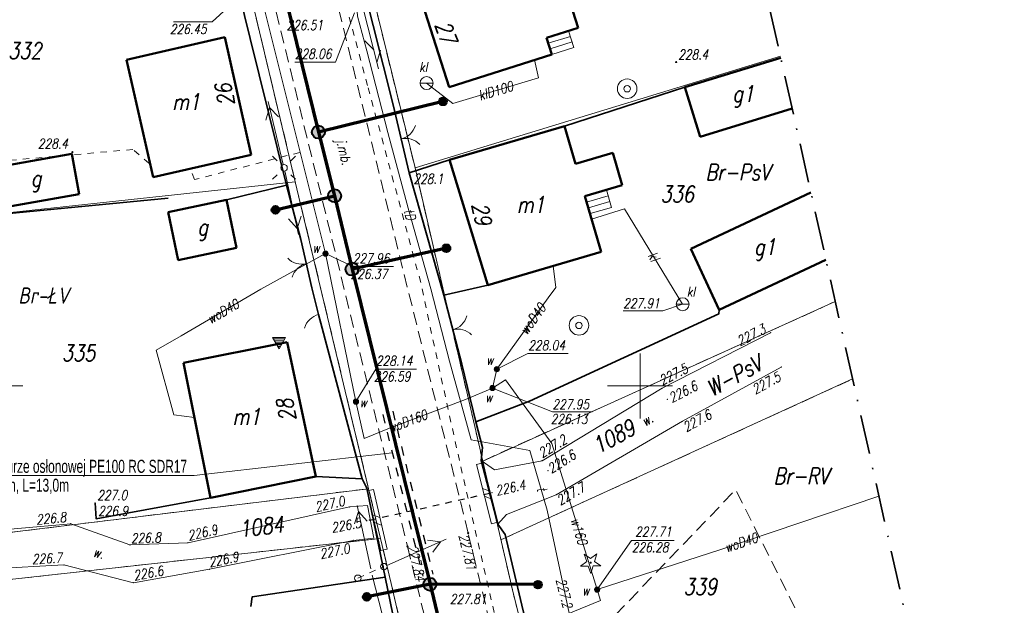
# Model space of a CAD drawing. Header units: millimetres. Extents: x 7436010 to 7436992, y 5663514 to 5666647.
# Tile 12 of 45: x 7436252 to 7436328, y 5663883 to 5663928. Entities that reach past the tile are written whole.
import ezdxf
from ezdxf.enums import TextEntityAlignment as Align

# ---------------------------------------------------------------- set-up
doc = ezdxf.new("R2010")
doc.units = ezdxf.units.MM
doc.header["$PDSIZE"] = 1
for name, pattern in [('0.7_0.7', [1.4, 0.7, -0.7]), ('1', [0]), ('2_EGBU_A', [0]), ('3', [1, 0.5, -0.5]), ('GAK', [3.5, 2, -0.75, 0, -0.75]), ('GDE', [0]), ('GUZ', [1.5, 1, -0.5]), ('KOU', [1.5, 1, -0.5])]:
    doc.linetypes.add(name, pattern=pattern)
for name, color, linetype, lineweight in [('1 OGRODZENIE', 7, 'BGT', 35), ('15 PRZEWODY KL', 34, 'Continuous', 18), ('16 DRZEWA', 96, 'Continuous', 18), ('18 LINIE TELEKOMUNIAKCYJNE', 30, 'Continuous', 18), ('2 BRAMY FURTKI', 7, 'Continuous', 18), ('20 PRZEPUST', 7, '3', 30), ('22 SŁUPY eN', 1, 'Continuous', 18), ('23 LINIE eN', 1, 'Continuous', 18), ('24 LATARNIA', 1, 'Continuous', 18), ('27 ZASUWY WODOCIĄGOWE ISTN', 5, 'Continuous', 18), ('28 STUDNIA GŁEBINOWA', 5, 'Continuous', 18), ('31 SZAMBO OSADNIK', 34, 'Continuous', 18), ('4 JEZDNIA MB', 7, 'KOU', 18), ('40 MUR RÓW', 7, 'Continuous', 18), ('42 REPER', 7, 'Continuous', 18), ('42 RZĘDNE WODOCIĄG', 5, 'Continuous', 18), ('43 RZĘDNE KL', 34, 'Continuous', 18), ('5 RÓW PRZYDROŻNY', 7, 'Continuous', 18), ('_AA_Kanalizacja grawitacyjna - trasa', 244, 'Continuous', 70), ('_AA_Odcinki boczne grawitacyjne 160mm - trasa', 30, 'Continuous', 70), ('_AA_Studnia kanalizacyjna bet.1000mm - symbol', 24, 'Continuous', 40), ('_AA_Studnia kanalizacyjna PP 600mm - symbol', 24, 'Continuous', 40), ('_HH_Przewiert OPIS', 7, 'Continuous', 25), ('_HH_Przewiert_przecisk w rurze osłonowej - trasa', 202, '0.7_0.7', 30), ('DZIALKI_SYT-WYS_T_0', 7, 'Continuous', 18), ('EADTD_T_0', 7, 'Continuous', 18), ('EDZPD_L_1', 7, 'GDE', 18), ('EDZTD_T_0', 7, 'Continuous', 18), ('EGBB_E_T_0', 7, 'Continuous', 18), ('EGBB_L_0', 7, '2_EGBU_A', 50), ('Linie_opisowe', 7, 'Continuous', 5), ('Podzial_sekcyjny_krzyze', 7, 'Continuous', 13), ('PunPOMIAR1', 7, 'Continuous', 18), ('RzedPOMIAR1', 7, 'Continuous', 18), ('SDRPK_L_1', 7, 'KOU', 18), ('SIEC_ENERGETYCZNA_L_0', 1, '3', 18), ('UEEPA_L_3', 7, '1', 18), ('UEEPA_T_3', 1, 'Continuous', 18), ('UTTOC_T_0', 30, 'Continuous', 18), ('UTTOO_T_0', 30, 'Continuous', 18), ('UTTPO_L_1', 30, '1', 18), ('UWWOA_T_0', 5, 'Continuous', 18), ('UWWOO_T_0', 5, 'Continuous', 18), ('UWWPA_T_1', 5, 'Continuous', 18), ('UWWPO_L_1', 5, '1', 18), ('UŻYTKI LINIE', 96, 'GUZ', 18), ('UŻYTKI OZNACZENIE', 96, 'Continuous', 18), ('WEKTOR BUDYNKI', 7, 'Continuous', 50), ('WEKTOR FUNKCJE BUDYNKÓW', 7, 'Continuous', 18), ('WEKTOR OGRODZENIE', 7, 'BGT', 35), ('WEKTOR PRZEWODY kl', 34, 'Continuous', 18), ('WEKTOR PRZEWODY TELEKOMUNIKACYJNE', 30, 'Continuous', 18), ('WEKTOR RZĘDNE TERENU', 7, 'Continuous', 18), ('WEKTOR RZĘDNE WODOCIĄG wo', 5, 'Continuous', 18), ('WEKTOR SCHODY', 7, 'Continuous', 18), ('WEKTOR SZAMBO', 34, 'Continuous', 18), ('WEKTOR WODOCIĄGI wo', 5, 'Continuous', 18), ('WEKTOR ZASUWY wo', 5, 'Continuous', 18), ('WUKOS_T_0', 7, 'Continuous', 18), ('WUKOS_T_1', 7, 'Continuous', 18), ('ZAKRES MAPY', 1, 'GAK', 35)]:
    doc.layers.add(name, color=color, linetype=linetype, lineweight=lineweight)
for name, color, linetype in [('_AA_Studnia kanalizacyjna bet.1000mm - plamki', 255, 'Continuous'), ('_AA_Studnia kanalizacyjna PP 600mm - plamki', 24, 'Continuous'), ('_map', 7, 'Continuous')]:
    doc.layers.add(name, color=color, linetype=linetype)
doc.styles.add('K1_ACAD', font='romans.shx', dxfattribs={"width": 0.8, "oblique": 12})
doc.styles.add('PLAN 2 pop.', font='ARIALN.TTF', dxfattribs={"width": 0.8})
doc.linetypes.add('BGT', pattern='A,3.75,[133,ltypeshp.shx,S=0.1875,R=0,X=0,Y=0],3.75', length=7.5)

# ---------------------------------------------------------------- blocks, each defined once
blk = doc.blocks.new('OSW')
at = {"linetype": 'Continuous'}
for p, q in [((0.5, 0.2887), (-0.5, 0.2887)), ((-0.5, 0.2887), (0, -0.57735)), ((-0.44095, 0.1864), (0.44095, 0.1864)), ((-0.35435, 0.0364), (0.35435, 0.0364)), ((0, -0.57735), (0.5, 0.2887)), ((-0.26775, -0.1136), (0.26775, -0.1136)), ((-0.18115, -0.2636), (0.18115, -0.2636)), ((-0.09455, -0.4136), (0.09455, -0.4136)), ((-0.00795, -0.5636), (0.00795, -0.5636))]:
    blk.add_line(p, q, dxfattribs=at)
blk = doc.blocks.new('SUSM04_01')
at = {"linetype": 'Continuous'}
blk.add_circle((0, 0), 0.25, dxfattribs=at)
blk = doc.blocks.new('SUPE04')
at = {"linetype": 'Continuous'}
for p, q in [((0.25, 0), (5.25, 0)), ((3.9, 0.5), (4.76605, 0)), ((4.76605, 0), (3.9, -0.5))]:
    blk.add_line(p, q, dxfattribs=at)
blk = doc.blocks.new('SUUS25')
at = {"linetype": 'Continuous'}
for radius in [0.2, 0.175, 0.15, 0.125, 0.1, 0.075, 0.05, 0.025, 0.00715]:
    blk.add_circle((0, 0), radius, dxfattribs=at)
blk = doc.blocks.new('WSP')
at = {"linetype": 'Continuous'}
blk.add_circle((0, 0), 0.045, dxfattribs=at)
blk = doc.blocks.new('PLT')
at = {"linetype": 'Continuous'}
for p, q in [((0.25, 0), (5.25, 0)), ((3.76605, 0), (2.9, -0.5)), ((3.9, 0.5), (4.76605, 0))]:
    blk.add_line(p, q, dxfattribs=at)
blk = doc.blocks.new('BGB')
at = {"linetype": 'Continuous'}
for centre, start, end in [((-1.5, 0), 359.99955, 60), ((1.5, 0), 120, 180.00045)]:
    blk.add_arc(centre, 1.5, start, end, dxfattribs=at)
blk = doc.blocks.new('STD')
at = {"linetype": 'Continuous'}
for radius in [0.75, 0.25]:
    blk.add_circle((0, 0), radius, dxfattribs=at)
blk = doc.blocks.new('ZAS')
at = {"linetype": 'Continuous'}
for radius in [0.2, 0.175, 0.15, 0.125, 0.1, 0.075, 0.05, 0.025, 0.00715]:
    blk.add_circle((0, 0), radius, dxfattribs=at)
blk = doc.blocks.new('SZB')
at = {"linetype": 'Continuous'}
blk.add_line((-0.5, 0), (0.5, 0), dxfattribs=at)
blk.add_circle((0, 0), 0.5, dxfattribs=at)
blk = doc.blocks.new('DIG')
at = {"linetype": 'Continuous'}
for p, q in [((-0.78225, -0.26495), (-0.3012, 0.09375)), ((-0.3012, 0.09375), (-0.4937, 0.6621)), ((-0.4937, 0.6621), (-0.0039, 0.31545)), ((-0.0039, 0.31545), (0.4771, 0.67415)), ((0.4771, 0.67415), (0.2988, 0.1012)), ((0.2988, 0.1012), (0.7886, -0.24545)), ((-0.18225, -0.2575), (-0.78225, -0.26495)), ((0.01025, -0.82585), (-0.18225, -0.2575)), ((0.1886, -0.2529), (0.01025, -0.82585)), ((0.7886, -0.24545), (0.1886, -0.2529))]:
    blk.add_line(p, q, dxfattribs=at)
blk.add_circle((0, 0), 0.045, dxfattribs=at)
blk = doc.blocks.new('PNN')
at = {"linetype": 'Continuous'}
for p, q in [((0.25, 0), (5.25, 0)), ((3.9, 0.5), (4.76605, 0)), ((4.76605, 0), (3.9, -0.5))]:
    blk.add_line(p, q, dxfattribs=at)
blk = doc.blocks.new('LAT')
at = {"linetype": 'Continuous'}
for p, q in [((-0.53035, 0.53035), (-0.8839, 0.8839)), ((0.53035, 0.53035), (0.8839, 0.8839)), ((-0.53035, -0.53035), (-0.8839, -0.8839)), ((0.53035, -0.53035), (0.8839, -0.8839))]:
    blk.add_line(p, q, dxfattribs=at)
blk = doc.blocks.new('STUDZ')
at = {"layer": '1 OGRODZENIE', "flags": 128}
for points in [[(7436267.23, 5663937.53), (7436268.72, 5663931.95), (7436270, 5663926.72), (7436272.78, 5663915.45), (7436268.163, 5663914.31)], [(7436278.69, 5663930.79), (7436280.99, 5663921.62), (7436282.24, 5663916.38), (7436285.322, 5663917.384)], [(7436294.18, 5663919.974), (7436303.448, 5663922.985)], [(7436282.24, 5663916.38), (7436284.9, 5663906.98), (7436286.28, 5663901.68), (7436287.37, 5663897.23), (7436291.5, 5663898.82), (7436306.06, 5663905.54), (7436306.087, 5663905.866)], [(7436272.78, 5663915.45), (7436273.88, 5663911.26), (7436274.75, 5663907.54), (7436275.26, 5663905.5), (7436275.54, 5663904.44), (7436278.6, 5663892.86), (7436275.038, 5663893.03)], [(7436284.9, 5663906.98), (7436288.293, 5663907.756)], [(7436287.37, 5663897.23), (7436287.88, 5663895.26), (7436287.77, 5663894.26), (7436289.05, 5663889.38), (7436289.61, 5663888.58), (7436290.89, 5663883.13), (7436292.19, 5663877.83), (7436293.66, 5663871.74)], [(7436278.6, 5663892.86), (7436278.97, 5663892.14), (7436280.37, 5663885.29), (7436270.15, 5663883.79), (7436270.048, 5663883.033)], [(7436266.938, 5663891.401), (7436258.13, 5663889.79), (7436258.06, 5663891)], [(7436271.336, 5663875.813), (7436281.92, 5663877.8), (7436280.37, 5663885.29)]]:
    blk.add_lwpolyline(points, dxfattribs=at)
at = {"layer": '15 PRZEWODY KL', "flags": 128}
blk.add_lwpolyline([(7436303.28, 5663906.28), (7436298.814, 5663913.634), (7436296.275, 5663912.83)], dxfattribs=at)
at = {"layer": '2 BRAMY FURTKI', "linetype": 'Continuous'}
blk.add_arc((7436275.624, 5663904.045), 1.5, 104.03579, 164.03624, dxfattribs=at)
at = {"layer": '20 PRZEPUST', "flags": 128}
blk.add_lwpolyline([(7436279.17, 5663889.68), (7436288.61, 5663891.8)], dxfattribs=at)
at = {"layer": '4 JEZDNIA MB', "flags": 128}
for points in [[(7436286.771, 5663888.68), (7436275.37, 5663934.76)], [(7436270.91, 5663933.15), (7436282.098, 5663887.657)]]:
    blk.add_lwpolyline(points, dxfattribs=at)
at = {"layer": '40 MUR RÓW', "flags": 128}
for points in [[(7436287.417, 5663893.959), (7436287.903, 5663894.081)], [(7436287.417, 5663893.959), (7436288.557, 5663889.399)], [(7436287.903, 5663894.081), (7436289.043, 5663889.521)], [(7436279.006, 5663891.935), (7436279.494, 5663892.045)], [(7436279.494, 5663892.045), (7436280.524, 5663887.445)], [(7436287.876, 5663892.125), (7436288.448, 5663891.897)], [(7436279.006, 5663891.935), (7436280.036, 5663887.335)], [(7436288.025, 5663891.527), (7436288.598, 5663891.3)], [(7436279.417, 5663890.099), (7436279.98, 5663889.876)], [(7436279.549, 5663889.509), (7436280.112, 5663889.286)], [(7436288.557, 5663889.399), (7436289.043, 5663889.521)], [(7436280.036, 5663887.335), (7436280.524, 5663887.445)]]:
    blk.add_lwpolyline(points, dxfattribs=at)
at = {"layer": '42 RZĘDNE WODOCIĄG', "flags": 128}
for points in [[(7436273.43, 5663924.908), (7436276.547, 5663924.908), (7436278.03, 5663928.71)], [(7436288.97, 5663901.29), (7436291.354, 5663902.493), (7436294.458, 5663902.493)], [(7436288.64, 5663899.84), (7436293.266, 5663898.006), (7436296.322, 5663898.006)]]:
    blk.add_lwpolyline(points, dxfattribs=at)
at = {"layer": '43 RZĘDNE KL', "flags": 128}
blk.add_lwpolyline([(7436298.704, 5663905.773), (7436301.767, 5663905.773), (7436303.28, 5663906.28)], dxfattribs=at)
at = {"layer": '5 RÓW PRZYDROŻNY', "flags": 128}
for points in [[(7436310.05, 5663904.09), (7436301.7, 5663899.82), (7436292.46, 5663894.25), (7436288.81, 5663893.55), (7436287.77, 5663894.26), (7436289.05, 5663889.38), (7436289.72, 5663890.11), (7436293.55, 5663891.63), (7436303.26, 5663897.29), (7436310.87, 5663901.45)], [(7436243.93, 5663888.329), (7436256.18, 5663889.4), (7436260.74, 5663887.78), (7436265.21, 5663887.94), (7436277.64, 5663890.7), (7436279.021, 5663890.801), (7436279.508, 5663888.301), (7436277.93, 5663888.12), (7436266.85, 5663885.9), (7436261.02, 5663884.86), (7436255.66, 5663886.24), (7436244.6, 5663885.629)]]:
    blk.add_lwpolyline(points, dxfattribs=at)
at = {"layer": 'EDZPD_L_1'}
for p, q in [((7436273.464, 5663915.703), (7436268.413, 5663936.84)), ((7436282.686, 5663916.782), (7436279.247, 5663930.759)), ((7436282.686, 5663916.782), (7436310.802, 5663925.359)), ((7436290.253, 5663883.997), (7436282.686, 5663916.782)), ((7436273.464, 5663915.703), (7436244.091, 5663912.54)), ((7436279.105, 5663892.097), (7436273.464, 5663915.703)), ((7436287.891, 5663894.229), (7436315.03, 5663906.498)), ((7436289.29, 5663888.168), (7436316.366, 5663900.541)), ((7436250.554, 5663888.622), (7436279.105, 5663892.097)), ((7436279.105, 5663892.097), (7436280.017, 5663888.28)), ((7436280.017, 5663888.28), (7436251.485, 5663885.116)), ((7436280.847, 5663884.808), (7436280.017, 5663888.28)), ((7436282.649, 5663876.996), (7436280.847, 5663884.808)), ((7436291.924, 5663877.505), (7436290.253, 5663883.997))]:
    blk.add_line(p, q, dxfattribs=at)
at = {"layer": 'EGBB_L_0'}
for p, q in [((7436293.426, 5663933.335), (7436295.232, 5663927.546)), ((7436282.476, 5663931.843), (7436285.296, 5663922.985)), ((7436292.793, 5663926.784), (7436295.232, 5663927.546)), ((7436260.461, 5663925.078), (7436268.05, 5663926.816)), ((7436268.05, 5663926.816), (7436270.08, 5663917.778)), ((7436292.793, 5663926.784), (7436293.204, 5663925.504)), ((7436285.296, 5663922.985), (7436293.204, 5663925.504)), ((7436260.461, 5663925.078), (7436262.521, 5663916.049)), ((7436303.448, 5663922.985), (7436310.827, 5663925.249)), ((7436303.448, 5663922.985), (7436304.623, 5663919.156)), ((7436304.623, 5663919.156), (7436311.705, 5663921.329)), ((7436285.322, 5663917.384), (7436294.18, 5663919.974)), ((7436294.18, 5663919.974), (7436295.024, 5663917.095)), ((7436295.024, 5663917.095), (7436297.903, 5663917.938)), ((7436297.903, 5663917.938), (7436298.636, 5663915.449)), ((7436262.521, 5663916.049), (7436270.08, 5663917.778)), ((7436285.322, 5663917.384), (7436288.293, 5663907.756)), ((7436295.756, 5663914.606), (7436298.636, 5663915.449)), ((7436303.902, 5663910.554), (7436313.154, 5663914.868)), ((7436295.756, 5663914.606), (7436297.011, 5663910.306)), ((7436288.293, 5663907.756), (7436297.011, 5663910.306)), ((7436303.902, 5663910.554), (7436306.087, 5663905.866)), ((7436306.087, 5663905.866), (7436314.312, 5663909.7)), ((7436264.857, 5663901.77), (7436272.846, 5663903.379)), ((7436272.846, 5663903.379), (7436275.038, 5663893.03)), ((7436264.857, 5663901.77), (7436266.938, 5663891.401)), ((7436266.938, 5663891.401), (7436275.038, 5663893.03))]:
    blk.add_line(p, q, dxfattribs=at)
at = {"layer": 'Podzial_sekcyjny_krzyze', "color": 7, "lineweight": 13}
for p, q in [((7436300, 5663897.5), (7436300, 5663902.5)), ((7436247.5, 5663900), (7436252.5, 5663900)), ((7436297.5, 5663900), (7436302.5, 5663900))]:
    blk.add_line(p, q, dxfattribs=at)
at = {"layer": 'PunPOMIAR1'}
for p in [(7436282.24, 5663916.38), (7436310.05, 5663904.09), (7436310.87, 5663901.45), (7436301.7, 5663899.82), (7436302.09, 5663898.98), (7436303.26, 5663897.29), (7436292.46, 5663894.25), (7436292.92, 5663893.49), (7436288.61, 5663891.8), (7436293.55, 5663891.63), (7436258.06, 5663891), (7436277.64, 5663890.7), (7436258.13, 5663889.79), (7436256.18, 5663889.4), (7436279.17, 5663889.68), (7436260.74, 5663887.78), (7436265.21, 5663887.94), (7436277.93, 5663888.12), (7436255.66, 5663886.24), (7436266.85, 5663885.9), (7436261.02, 5663884.86)]:
    blk.add_point(p, dxfattribs=at)
at = {"layer": 'SDRPK_L_1'}
for p, q in [((7436297.988, 5663842.388), (7436286.771, 5663888.68)), ((7436282.098, 5663887.657), (7436293.376, 5663841.282))]:
    blk.add_line(p, q, dxfattribs=at)
at = {"layer": 'SIEC_ENERGETYCZNA_L_0'}
for p, q in [((7436277.743, 5663927.882), (7436273.499, 5663943.827)), ((7436279.033, 5663923.101), (7436277.743, 5663927.882)), ((7436281.03, 5663915.697), (7436279.033, 5663923.101)), ((7436260.959, 5663918.188), (7436237.043, 5663916.088)), ((7436262.2, 5663917.129), (7436260.959, 5663918.188)), ((7436273.81, 5663917.962), (7436265.702, 5663915.873)), ((7436262.274, 5663917.131), (7436262.2, 5663917.129)), ((7436265.702, 5663915.873), (7436265.376, 5663916.702)), ((7436283.118, 5663907.956), (7436281.03, 5663915.697)), ((7436284.167, 5663903.067), (7436283.118, 5663907.956)), ((7436285.23, 5663898.182), (7436284.167, 5663903.067)), ((7436286.315, 5663893.301), (7436285.23, 5663898.182)), ((7436287.423, 5663888.425), (7436286.315, 5663893.301)), ((7436288.551, 5663883.554), (7436287.423, 5663888.425)), ((7436289.711, 5663878.69), (7436288.551, 5663883.554))]:
    blk.add_line(p, q, dxfattribs=at)
at = {"layer": 'UEEPA_L_3', "linetype": '3'}
blk.add_line((7436278.276, 5663885.212), (7436280.276, 5663886.105), dxfattribs=at)
at = {"layer": 'UTTPO_L_1'}
for p, q in [((7436291.508, 5663895.043), (7436287.002, 5663895.856)), ((7436292.862, 5663890.439), (7436291.508, 5663895.043)), ((7436295.257, 5663879.186), (7436292.862, 5663890.439))]:
    blk.add_line(p, q, dxfattribs=at)
at = {"layer": 'UWWOA_T_0'}
for p, q in [((7436296.705, 5663884.339), (7436299.33, 5663888.128)), ((7436299.33, 5663888.128), (7436302.62, 5663888.128))]:
    blk.add_line(p, q, dxfattribs=at)
at = {"layer": 'UŻYTKI LINIE', "flags": 128}
for points in [[(7436291.78, 5664098.98), (7436285.17, 5664074.32), (7436277.728, 5664045.894), (7436275.415, 5664037.05), (7436267.398, 5664006.396), (7436265.736, 5663990.877), (7436266.97, 5663974.93), (7436271.21, 5663959.1), (7436275.289, 5663945.265), (7436279.247, 5663930.759), (7436282.686, 5663916.782), (7436290.253, 5663883.997), (7436291.924, 5663877.505), (7436293.148, 5663871.537), (7436293.303, 5663870.782), (7436298.029, 5663851.349), (7436300.076, 5663842.932), (7436302.735, 5663832.544), (7436306.06, 5663818.61), (7436309.78, 5663804.08), (7436311.416, 5663799.459), (7436315.724, 5663789.291), (7436324.768, 5663771.514)], [(7436299.772, 5663807.815), (7436293.961, 5663830.527), (7436291.344, 5663840.752), (7436290.066, 5663846.007), (7436284.582, 5663868.615), (7436282.649, 5663876.996), (7436280.847, 5663884.808), (7436280.017, 5663888.28), (7436279.105, 5663892.097), (7436273.464, 5663915.703), (7436268.413, 5663936.84), (7436267.384, 5663941.146), (7436261.76, 5663962.545), (7436257.825, 5663977.517), (7436257.715, 5663985.662), (7436257.599, 5663994.26), (7436254.813, 5664004.471), (7436251.468, 5664016.728), (7436250.549, 5664027.072), (7436249.484, 5664037.267), (7436248.356, 5664048.169), (7436248.671, 5664065.433), (7436248.805, 5664072.792)], [(7436287.891, 5663894.229), (7436315.03, 5663906.498)], [(7436289.29, 5663888.168), (7436316.366, 5663900.541)], [(7436279.105, 5663892.097), (7436250.554, 5663888.622), (7436244.027, 5663887.94)], [(7436313.942, 5663878.919), (7436307.365, 5663892.019), (7436292.184, 5663876.238)], [(7436280.017, 5663888.28), (7436251.485, 5663885.116), (7436244.908, 5663884.387)]]:
    blk.add_lwpolyline(points, dxfattribs=at)
at = {"layer": 'WEKTOR BUDYNKI', "flags": 128}
for points in [[(7436250.619, 5663916.843), (7436256.272, 5663917.846)], [(7436256.822, 5663914.748), (7436256.272, 5663917.846)], [(7436251.169, 5663913.745), (7436256.822, 5663914.748)], [(7436268.163, 5663914.31), (7436263.673, 5663913.36)], [(7436268.163, 5663914.31), (7436268.943, 5663910.626)], [(7436263.673, 5663913.36), (7436264.453, 5663909.676)], [(7436268.943, 5663910.626), (7436264.453, 5663909.676)]]:
    blk.add_lwpolyline(points, dxfattribs=at)
at = {"layer": 'WEKTOR OGRODZENIE', "flags": 128}
blk.add_lwpolyline([(7436244.78, 5663912.614), (7436263.689, 5663914.444)], dxfattribs=at)
at = {"layer": 'WEKTOR PRZEWODY kl', "flags": 128}
blk.add_lwpolyline([(7436283.575, 5663923.299), (7436285.595, 5663921.72), (7436292.188, 5663923.686), (7436291.883, 5663925.083)], dxfattribs=at)
at = {"layer": 'WEKTOR PRZEWODY TELEKOMUNIKACYJNE', "flags": 128}
blk.add_lwpolyline([(7436274.033, 5663945.921), (7436274.829, 5663942.886), (7436276.128, 5663938.083), (7436277.498, 5663932.854), (7436278.185, 5663929.55), (7436278.245, 5663928.437), (7436278.96, 5663925.771), (7436280.596, 5663919.502), (7436282.157, 5663913.68), (7436283.889, 5663907.463), (7436285.327, 5663901.909), (7436287.002, 5663895.856)], dxfattribs=at)
at = {"layer": 'WEKTOR RZĘDNE WODOCIĄG wo', "flags": 128}
for points in [[(7436264.081, 5663928.015), (7436267.077, 5663928.015), (7436270.596, 5663931.249)], [(7436281.014, 5663909.184), (7436277.882, 5663909.184), (7436275.797, 5663910.179)], [(7436282.792, 5663901.298), (7436279.66, 5663901.298), (7436278.137, 5663898.797)]]:
    blk.add_lwpolyline(points, dxfattribs=at)
at = {"layer": 'WEKTOR SCHODY', "flags": 128}
for points in [[(7436292.938, 5663926.355), (7436294.638, 5663926.887)], [(7436294.904, 5663926.035), (7436294.503, 5663927.318)], [(7436293.071, 5663925.93), (7436294.771, 5663926.461)], [(7436293.204, 5663925.504), (7436294.904, 5663926.035)], [(7436296.152, 5663913.252), (7436295.756, 5663914.606), (7436297.411, 5663915.09)], [(7436297.411, 5663915.09), (7436297.807, 5663913.737)], [(7436295.89, 5663914.147), (7436297.545, 5663914.631)], [(7436296.021, 5663913.699), (7436297.676, 5663914.184)], [(7436296.152, 5663913.252), (7436297.807, 5663913.737)]]:
    blk.add_lwpolyline(points, dxfattribs=at)
at = {"layer": 'WEKTOR WODOCIĄGI wo'}
for p, q in [((7436296.705, 5663884.339), (7436293.214, 5663895.568)), ((7436296.966, 5663883.508), (7436296.705, 5663884.339)), ((7436292.266, 5663881.573), (7436296.966, 5663883.508))]:
    blk.add_line(p, q, dxfattribs=at)
at = {"layer": 'WEKTOR WODOCIĄGI wo', "flags": 128}
for points in [[(7436275.797, 5663910.179), (7436270.98, 5663929.37), (7436270.596, 5663931.249), (7436267.888, 5663930.396), (7436266.254, 5663934.783), (7436264.885, 5663934.907), (7436256.33, 5663935.486)], [(7436288.642, 5663899.839), (7436286.573, 5663898.969), (7436280.703, 5663896.761), (7436278.759, 5663895.958), (7436278.137, 5663898.797), (7436275.797, 5663910.179), (7436270.812, 5663907.445), (7436264.689, 5663903.844), (7436262.744, 5663902.754), (7436264.116, 5663897.786), (7436265.699, 5663897.577)], [(7436293.322, 5663909.227), (7436293.515, 5663907.575), (7436292.918, 5663906.788), (7436288.97, 5663901.29), (7436288.64, 5663899.84), (7436289.648, 5663900.476), (7436293.214, 5663895.568)], [(7436296.705, 5663884.339), (7436306.212, 5663887.427), (7436318.384, 5663891.537)]]:
    blk.add_lwpolyline(points, dxfattribs=at)
at = {"layer": 'ZAKRES MAPY', "ltscale": 1.5}
blk.add_lwpolyline([(7436214.315, 5664064.98), (7436222.617, 5664010.816), (7436230.123, 5663943.985), (7436248.646, 5663869.319), (7436257.812, 5663817.454), (7436225.282, 5663809.488), (7436239.132, 5663761.426), (7436291.452, 5663747.945), (7436357.743, 5663551.419), (7436423.009, 5663550.191), (7436426.818, 5663608.651), (7436394.875, 5663706.241), (7436353.301, 5663786.617), (7436324.674, 5663863.48), (7436302.117, 5663964.099), (7436300.945, 5664023.124), (7436335.235, 5664148.259)], dxfattribs=at)
at = {"layer": '16 DRZEWA'}
blk.add_blockref('DIG', (7436296.2, 5663886.41), dxfattribs=at)
at = {"layer": '18 LINIE TELEKOMUNIAKCYJNE', "rotation": 284.2221699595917}
blk.add_blockref('PLT', (7436278.58, 5663929.49), dxfattribs=at)
at = {"layer": '2 BRAMY FURTKI'}
for p, rotation in [((7436281.615, 5663919), 283.4171326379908), ((7436274.315, 5663909.4), 103.16323242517), ((7436285.59, 5663904.33), 284.5944663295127)]:
    blk.add_blockref('BGB', p, dxfattribs=dict(at, rotation=rotation))
at = {"layer": '22 SŁUPY eN'}
blk.add_blockref('SUSM04_01', (7436272.6, 5663916.78), dxfattribs=at)
at = {"layer": '23 LINIE eN', "linetype": '3', "rotation": 103.5307055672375}
blk.add_blockref('PNN', (7436272.6, 5663916.78), dxfattribs=at)
at = {"layer": '23 LINIE eN', "rotation": 282.1074793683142}
blk.add_blockref('PNN', (7436272.6, 5663916.78), dxfattribs=at)
at = {"layer": '24 LATARNIA', "linetype": '3'}
blk.add_blockref('LAT', (7436272.6, 5663916.78), dxfattribs=at)
at = {"layer": '27 ZASUWY WODOCIĄGOWE ISTN', "rotation": 264.6899967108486}
for p in [(7436288.97, 5663901.29), (7436288.64, 5663899.84)]:
    blk.add_blockref('ZAS', p, dxfattribs=at)
at = {"layer": '28 STUDNIA GŁEBINOWA'}
for p in [(7436299.01, 5663922.86), (7436295.3, 5663904.66)]:
    blk.add_blockref('STD', p, dxfattribs=at)
at = {"layer": '31 SZAMBO OSADNIK'}
blk.add_blockref('SZB', (7436303.28, 5663906.28), dxfattribs=at)
at = {"layer": '42 REPER'}
blk.add_blockref('OSW', (7436272.22, 5663903.44), dxfattribs=at)
at = {"layer": 'UEEPA_T_3'}
for p, rotation in [((7436279.321, 5663885.68), 102.0901445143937), ((7436280.276, 5663886.105), 23.72831305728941), ((7436279.321, 5663885.68), 284.3944299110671)]:
    blk.add_blockref('SUPE04', p, dxfattribs=dict(at, rotation=rotation))
for p in [(7436280.276, 5663886.105), (7436278.276, 5663885.212)]:
    blk.add_blockref('SUSM04_01', p, dxfattribs=at)
at = {"layer": 'UWWPA_T_1'}
blk.add_blockref('SUUS25', (7436296.705, 5663884.339), dxfattribs=at)
at = {"layer": 'WEKTOR RZĘDNE TERENU', "rotation": 0.06340145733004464}
for p in [(7436302.783, 5663924.91), (7436256.307, 5663917.977)]:
    blk.add_blockref('WSP', p, dxfattribs=at)
at = {"layer": 'WEKTOR SZAMBO'}
blk.add_blockref('SZB', (7436283.575, 5663923.299), dxfattribs=at)
at = {"layer": 'WEKTOR ZASUWY wo'}
for p in [(7436275.797, 5663910.179), (7436278.137, 5663898.797)]:
    blk.add_blockref('SUUS25', p, dxfattribs=at)
at = {"layer": 'WUKOS_T_0'}
for p in [(7436286.771, 5663888.68), (7436282.098, 5663887.657)]:
    blk.add_blockref('WSP', p, dxfattribs=at)
at = {"layer": '15 PRZEWODY KL', "style": 'K1_ACAD', "oblique": 12, "width": 0.8}
blk.add_text('kl', height=0.75, rotation=301.26956, dxfattribs=at).set_placement((7436301.047, 5663909.957), align=Align.MIDDLE)
at = {"layer": '27 ZASUWY WODOCIĄGOWE ISTN', "style": 'K1_ACAD', "oblique": 12, "width": 0.8}
for p in [(7436288.149, 5663901.625), (7436288.087, 5663898.751)]:
    blk.add_text('w', height=0.75, dxfattribs=at).set_placement(p)
at = {"layer": '31 SZAMBO OSADNIK', "style": 'K1_ACAD', "oblique": 12, "width": 0.8}
blk.add_text('kl', height=0.75, dxfattribs=at).set_placement((7436303.603, 5663906.88))
at = {"layer": '4 JEZDNIA MB', "style": 'K1_ACAD', "oblique": 12, "width": 0.8}
blk.add_text('j.mb.', height=0.75, rotation=283.81645, dxfattribs=at).set_placement((7436277.105, 5663917.985), align=Align.MIDDLE)
at = {"layer": '42 RZĘDNE WODOCIĄG', "style": 'K1_ACAD', "oblique": 12, "width": 0.8}
for s, p in [('226.51', (7436272.785, 5663927.375)), ('228.06', (7436273.424, 5663925.167)), ('228.04', (7436291.398, 5663902.753)), ('227.95', (7436293.25, 5663898.215)), ('226.13', (7436293.121, 5663897.085))]:
    blk.add_text(s, height=0.75, dxfattribs=at).set_placement(p)
at = {"layer": '43 RZĘDNE KL', "style": 'K1_ACAD', "oblique": 12, "width": 0.8}
blk.add_text('227.91', height=0.75, dxfattribs=at).set_placement((7436298.702, 5663905.985))
at = {"layer": '5 RÓW PRZYDROŻNY', "style": 'K1_ACAD', "oblique": 12, "width": 0.8}
for rotation, p in [(30.23809, (7436300.557, 5663897.401)), (345.11659, (7436258.342, 5663887.159))]:
    blk.add_text('w.', height=0.75, rotation=rotation, dxfattribs=at).set_placement(p, align=Align.MIDDLE)
at = {"layer": 'DZIALKI_SYT-WYS_T_0', "style": 'K1_ACAD', "oblique": 12, "width": 0.8}
for s, p in [('332', (7436252.643, 5663925.785)), ('336', (7436302.862, 5663914.762)), ('335', (7436256.78, 5663902.538))]:
    blk.add_text(s, height=1.25, dxfattribs=at).set_placement(p, align=Align.MIDDLE)
for s, rotation, p in [('1089', 28.66318, (7436297.973, 5663896.1)), ('1084', 6.32803, (7436270.843, 5663889.186))]:
    blk.add_text(s, height=1.25, rotation=rotation, dxfattribs=at).set_placement(p, align=Align.MIDDLE)
at = {"layer": 'EADTD_T_0', "style": 'K1_ACAD', "oblique": 12, "width": 0.8}
for s, rotation, p in [('27', 290.28239, (7436284.473, 5663926.986)), ('26', 100.68209, (7436268.654, 5663922.5)), ('29', 282.78234, (7436287.203, 5663913.106)), ('28', 100.84235, (7436273.388, 5663898.25))]:
    blk.add_text(s, height=1.25, rotation=rotation, dxfattribs=at).set_placement(p, align=Align.CENTER)
at = {"layer": 'EDZTD_T_0', "style": 'K1_ACAD', "oblique": 12, "width": 0.8}
blk.add_text('339', height=1.25, dxfattribs=at).set_placement((7436303.342, 5663885.181), align=Align.TOP_LEFT)
at = {"layer": 'EGBB_E_T_0', "style": 'K1_ACAD', "oblique": 12, "width": 0.8}
for s, p in [('m1', (7436265.074, 5663921.861)), ('g1', (7436307.945, 5663922.27)), ('m1', (7436291.595, 5663913.953)), ('g1', (7436309.615, 5663910.492)), ('m1', (7436269.72, 5663897.645))]:
    blk.add_text(s, height=1.25, dxfattribs=at).set_placement(p, align=Align.MIDDLE)
at = {"layer": 'RzedPOMIAR1', "style": 'K1_ACAD', "oblique": 12, "width": 0.8}
for s, p in [('228.1', (7436282.554, 5663915.557)), ('227.0', (7436258.216, 5663891.225)), ('226.9', (7436258.286, 5663890.015))]:
    blk.add_text(s, height=0.75, dxfattribs=at).set_placement(p)
for s, rotation, p in [('227.3', 27.08417, (7436307.692, 5663903.053)), ('227.5', 27.08417, (7436301.711, 5663900.03)), ('227.5', 28.66318, (7436308.876, 5663899.332)), ('226.6', 27.08417, (7436302.447, 5663898.69)), ('227.6', 28.66318, (7436303.555, 5663896.433)), ('227.2', 31.08215, (7436292.465, 5663894.443)), ('226.6', 32.343, (7436293.182, 5663893.24)), ('226.4', 12.65727, (7436288.972, 5663891.551)), ('227.7', 30.46802, (7436293.853, 5663890.793)), ('227.0', 12.51905, (7436275.068, 5663890.309)), ('226.8', 4.99794, (7436253.545, 5663889.341)), ('226.5', 10.30077, (7436276.313, 5663888.711)), ('226.9', 12.51905, (7436265.279, 5663888.11)), ('226.8', 2.04998, (7436260.822, 5663887.899)), ('227.0', 11.32982, (7436275.43, 5663886.702)), ('226.7', 3.16152, (7436253.214, 5663886.295)), ('226.9', 11.32982, (7436266.882, 5663886.059)), ('226.6', 10.11447, (7436261.078, 5663885.035))]:
    blk.add_text(s, height=0.75, rotation=rotation, dxfattribs=at).set_placement(p)
at = {"layer": 'UTTOC_T_0', "style": 'K1_ACAD', "oblique": 12, "width": 0.8}
blk.add_text('227.2', height=0.75, rotation=284.20882, dxfattribs=at).set_placement((7436294.456, 5663882.948), align=Align.MIDDLE_RIGHT)
at = {"layer": 'UTTOO_T_0', "style": 'K1_ACAD', "oblique": 12, "width": 0.8}
blk.add_text('t', height=0.75, rotation=286.38954, dxfattribs=at).set_placement((7436292.039, 5663892.128))
at = {"layer": 'UWWOA_T_0', "style": 'K1_ACAD', "oblique": 12, "width": 0.8}
for s, p in [('227.71', (7436299.617, 5663889.164)), ('226.28', (7436299.367, 5663887.968)), ('227.81', (7436285.357, 5663883.995))]:
    blk.add_text(s, height=0.75, dxfattribs=at).set_placement(p, align=Align.TOP_LEFT)
blk.add_text('w', height=0.75, dxfattribs=at).set_placement((7436295.542, 5663883.888))
at = {"layer": 'UWWOO_T_0', "style": 'K1_ACAD', "oblique": 12, "width": 0.8}
blk.add_text('w160', height=0.75, rotation=287.26984, dxfattribs=at).set_placement((7436295.308, 5663888.83), align=Align.MIDDLE)
at = {"layer": 'UŻYTKI OZNACZENIE', "style": 'K1_ACAD', "oblique": 12, "width": 0.8}
for s, p in [('Br-PsV', (7436305.042, 5663917.067)), ('Br-ŁV', (7436252.142, 5663907.583)), ('Br-RV', (7436310.286, 5663893.704))]:
    blk.add_text(s, height=1.25, dxfattribs=at).set_placement(p, align=Align.TOP_LEFT)
blk.add_text('W-PsV', height=1.25, rotation=28.66318, dxfattribs=at).set_placement((7436304.954, 5663900.239), align=Align.TOP_LEFT)
at = {"layer": 'WEKTOR FUNKCJE BUDYNKÓW', "style": 'K1_ACAD', "oblique": 12, "width": 0.8}
for p in [(7436253.517, 5663915.762), (7436266.337, 5663912.015)]:
    blk.add_text('g', height=1.25, dxfattribs=at).set_placement(p, align=Align.MIDDLE)
at = {"layer": 'WEKTOR PRZEWODY kl', "style": 'K1_ACAD', "oblique": 12, "width": 0.8}
blk.add_text('klD100', height=0.75, rotation=16.6007, dxfattribs=at).set_placement((7436288.891, 5663922.703), align=Align.MIDDLE)
at = {"layer": 'WEKTOR PRZEWODY TELEKOMUNIKACYJNE', "style": 'K1_ACAD', "oblique": 12, "width": 0.8}
blk.add_text('tD', height=0.75, rotation=285.56305, dxfattribs=at).set_placement((7436282.292, 5663913.196), align=Align.MIDDLE)
at = {"layer": 'WEKTOR RZĘDNE TERENU', "style": 'K1_ACAD', "oblique": 12, "width": 0.8}
for p in [(7436302.939, 5663925.116), (7436253.654, 5663918.263)]:
    blk.add_text('228.4', height=0.75, rotation=0.0634, dxfattribs=at).set_placement(p)
at = {"layer": 'WEKTOR RZĘDNE WODOCIĄG wo', "style": 'K1_ACAD', "oblique": 12, "width": 0.8}
for s, p in [('226.45', (7436263.815, 5663927.07)), ('227.96', (7436277.888, 5663909.449)), ('226.37', (7436277.722, 5663908.241)), ('228.14', (7436279.666, 5663901.563)), ('226.59', (7436279.5, 5663900.355))]:
    blk.add_text(s, height=0.75, dxfattribs=at).set_placement(p)
at = {"layer": 'WEKTOR SZAMBO', "style": 'K1_ACAD', "oblique": 12, "width": 0.8}
blk.add_text('kl', height=0.75, rotation=0.0634, dxfattribs=at).set_placement((7436282.988, 5663924.15))
at = {"layer": 'WEKTOR WODOCIĄGI wo', "style": 'K1_ACAD', "oblique": 12, "width": 0.8}
for s, rotation, p in [('woD40', 30.22567, (7436267.893, 5663905.728)), ('woD40', 54.31969, (7436291.74, 5663905.147)), ('woD160', 20.61422, (7436282.114, 5663897.292)), ('woD40', 18.48264, (7436307.779, 5663887.957))]:
    blk.add_text(s, height=0.75, rotation=rotation, dxfattribs=at).set_placement(p, align=Align.MIDDLE)
at = {"layer": 'WEKTOR ZASUWY wo', "style": 'K1_ACAD', "oblique": 12, "width": 0.8}
for p in [(7436274.782, 5663910.25), (7436278.417, 5663898.364)]:
    blk.add_text('w', height=0.75, dxfattribs=at).set_placement(p)
at = {"layer": 'WUKOS_T_1', "style": 'K1_ACAD', "oblique": 12, "width": 0.8}
blk.add_text('227.81', height=0.75, rotation=283.62079, dxfattribs=at).set_placement((7436286.771, 5663888.68), align=Align.TOP_LEFT)
blk.add_text('227.84', height=0.75, rotation=283.6685, dxfattribs=at).set_placement((7436282.098, 5663887.657))

msp = doc.modelspace()

# ---------------------------------------------------------------- hatches: boundary and pattern name
at = {"layer": '_AA_Studnia kanalizacyjna bet.1000mm - plamki', "linetype": 'Continuous'}
h = msp.add_hatch(color=256, dxfattribs=at)
edge = h.paths.add_edge_path()
edge.add_arc((7436275.24, 5663919.53), 0.5, 0, 360)
h = msp.add_hatch(color=256, dxfattribs=at)
edge = h.paths.add_edge_path()
edge.add_arc((7436276.487, 5663914.63), 0.5, 0, 360)
h = msp.add_hatch(color=256, dxfattribs=at)
edge = h.paths.add_edge_path()
edge.add_arc((7436277.838, 5663908.988), 0.5, 0, 360)
h = msp.add_hatch(color=256, dxfattribs=at)
edge = h.paths.add_edge_path()
edge.add_arc((7436283.825, 5663884.748), 0.5, 0, 360)
at = {"layer": '_AA_Studnia kanalizacyjna PP 600mm - plamki', "linetype": 'Continuous'}
h = msp.add_hatch(color=30, dxfattribs=at)
edge = h.paths.add_edge_path()
edge.add_arc((7436284.829, 5663921.884), 0.3, 0, 360)
h = msp.add_hatch(color=30, dxfattribs=at)
edge = h.paths.add_edge_path()
edge.add_arc((7436271.94, 5663913.544), 0.3, 0, 360)
h = msp.add_hatch(color=30, dxfattribs=at)
edge = h.paths.add_edge_path()
edge.add_arc((7436285.097, 5663910.592), 0.3, 0, 360)
h = msp.add_hatch(color=30, dxfattribs=at)
edge = h.paths.add_edge_path()
edge.add_arc((7436292.142, 5663884.724), 0.3, 0, 360)
h = msp.add_hatch(color=30, dxfattribs=at)
edge = h.paths.add_edge_path()
edge.add_arc((7436278.973, 5663883.779), 0.3, 0, 360)

# ---------------------------------------------------------------- linework, layer by layer
at = {"layer": '_AA_Kanalizacja grawitacyjna - trasa'}
msp.add_lwpolyline([(7436275.468, 5664057.951), (7436271.671, 5664044.645), (7436270.323, 5664039.853), (7436265.145, 5664021.024), (7436260.251, 5663995.803), (7436260.642, 5663983.495), (7436261.834, 5663975.611), (7436263.058, 5663968.513), (7436268.647, 5663946.245), (7436269.939, 5663941.511), (7436271.448, 5663934.952), (7436275.254, 5663919.53), (7436276.487, 5663914.63), (7436277.851, 5663908.989), (7436283.839, 5663884.748), (7436291.293, 5663853.5), (7436295.498, 5663836.543)], dxfattribs=at)
at = {"layer": '_AA_Odcinki boczne grawitacyjne 160mm - trasa'}
for points in [[(7436284.829, 5663921.884), (7436275.254, 5663919.53)], [(7436271.94, 5663913.544), (7436276.487, 5663914.63)], [(7436285.097, 5663910.592), (7436277.851, 5663908.989)], [(7436283.839, 5663884.748), (7436278.973, 5663883.779)], [(7436292.142, 5663884.724), (7436283.839, 5663884.748)]]:
    msp.add_lwpolyline(points, dxfattribs=at)
at = {"layer": '_AA_Studnia kanalizacyjna bet.1000mm - symbol', "linetype": 'Continuous'}
for centre in [(7436275.24, 5663919.53), (7436276.487, 5663914.63), (7436277.838, 5663908.988), (7436283.825, 5663884.748)]:
    msp.add_circle(centre, 0.5, dxfattribs=at)
at = {"layer": '_AA_Studnia kanalizacyjna PP 600mm - symbol', "color": 30, "linetype": 'Continuous'}
for centre in [(7436284.829, 5663921.884), (7436271.94, 5663913.544), (7436285.097, 5663910.592), (7436292.142, 5663884.724), (7436278.973, 5663883.779)]:
    msp.add_circle(centre, 0.3, dxfattribs=at)
at = {"layer": '_HH_Przewiert_przecisk w rurze osłonowej - trasa'}
for points in [[(7436280.199, 5663897.815), (7436283.272, 5663885.374)], [(7436280.963, 5663898.059), (7436284.058, 5663885.528)]]:
    msp.add_lwpolyline(points, dxfattribs=at)
at = {"layer": 'Linie_opisowe'}
for p, q in [((7436265.69, 5663893.12), (7436280.932, 5663894.847)), ((7436244.994, 5663893.12), (7436265.69, 5663893.12))]:
    msp.add_line(p, q, dxfattribs=at)
at = {"layer": 'UWWPO_L_1', "linetype": '1'}
for p, q in [((7436296.705, 5663884.339), (7436293.214, 5663895.568)), ((7436296.966, 5663883.508), (7436296.705, 5663884.339)), ((7436292.266, 5663881.573), (7436296.966, 5663883.508))]:
    msp.add_line(p, q, dxfattribs=at)

# ---------------------------------------------------------------- block references
at = {"layer": '_map'}
msp.add_blockref('STUDZ', (0, 0), dxfattribs=at)

# ---------------------------------------------------------------- texts
at = {"layer": '_HH_Przewiert OPIS', "style": 'PLAN 2 pop.', "width": 0.8}
for s, p in [('Przewiert w rurze osłonowej PE100 RC SDR17', (7436245.936, 5663893.32)), ('%%c315x18,7mm, L=13,0m', (7436245.936, 5663891.87))]:
    msp.add_text(s, height=1, dxfattribs=at).set_placement(p)

doc.saveas('drawing.dxf')
